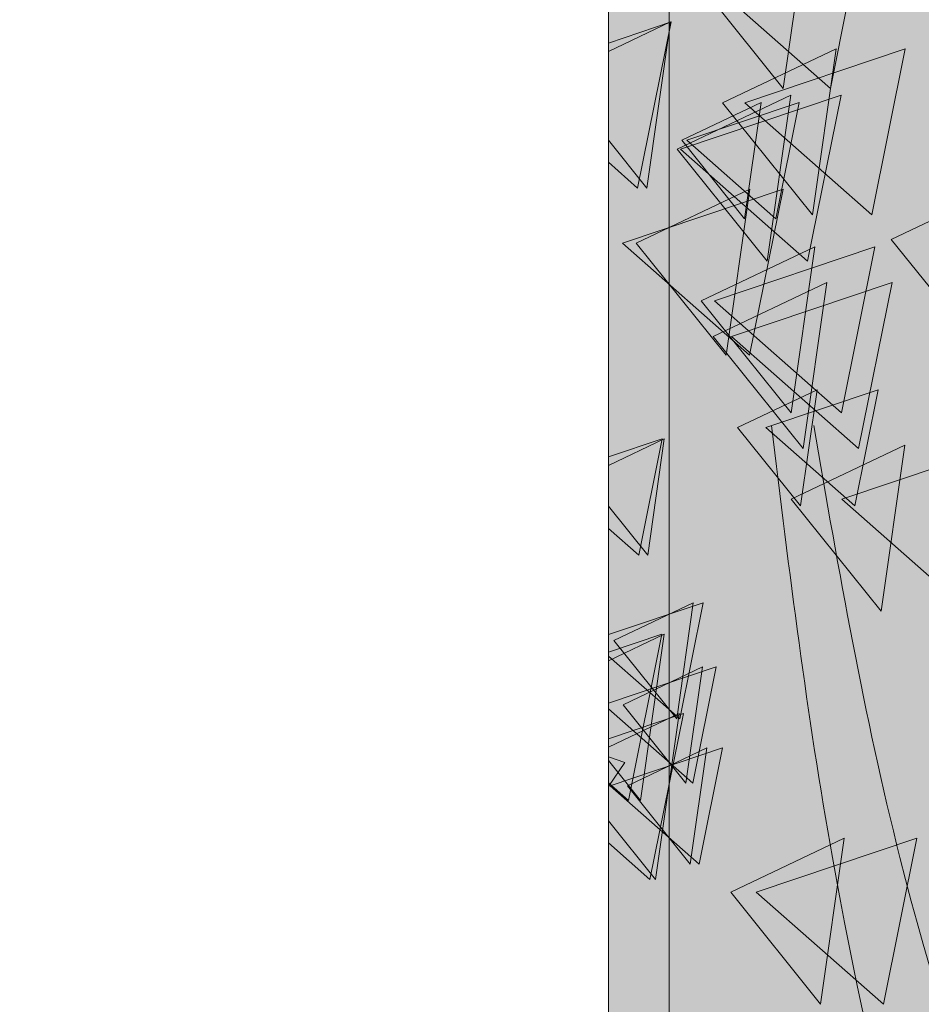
# Model space of a CAD drawing. Header units: millimetres. Extents: x -54722 to 267911, y -1116 to 19261.
# Tile 112 of 136: x 262439 to 262519, y 1443 to 1530. Entities that reach past the tile are written whole.
import ezdxf

# ---------------------------------------------------------------- set-up
doc = ezdxf.new("R2010")
doc.units = ezdxf.units.MM
for name, color, linetype, lineweight in [('A-WALL', 113, 'Continuous', 9), ('A-WALL-PATT', 111, 'Continuous', 9), ('L-PLNT', 71, 'Continuous', 9)]:
    doc.layers.add(name, color=color, linetype=linetype, lineweight=lineweight)

# ---------------------------------------------------------------- blocks, each defined once
blk = doc.blocks.new('SBA_PLNT-DTL-GenericTree_02 - ANG-045-V70-Façade Sud')
at = {"layer": 'L-PLNT'}
for p, q in [((5940.161, 1538.729), (5938.057, 1523.96)), ((5938.057, 1523.96), (5930.065, 1533.922)), ((5922.513, 1527.239), (5928.039, 1529.869)), ((5928.039, 1529.869), (5925.934, 1515.101)), ((5932.669, 1522.67), (5942.765, 1527.476)), ((5942.765, 1527.476), (5940.661, 1512.707)), ((5928.632, 1518.563), (5938.729, 1523.369)), ((5929.033, 1519.343), (5936.101, 1522.708)), ((5936.101, 1522.708), (5934.627, 1512.369)), ((5938.729, 1523.369), (5936.624, 1508.6)), ((5940.661, 1512.707), (5932.669, 1522.67)), ((5925.934, 1515.101), (5922.513, 1519.365)), ((5934.627, 1512.369), (5929.033, 1519.343)), ((5936.624, 1508.6), (5928.632, 1518.563)), ((5924.988, 1510.199), (5935.084, 1515.006)), ((5935.084, 1515.006), (5932.98, 1500.237)), ((5947.667, 1510.526), (5957.764, 1515.332)), ((5955.659, 1500.564), (5947.667, 1510.526)), ((5932.98, 1500.237), (5924.988, 1510.199)), ((5930.765, 1505.068), (5940.861, 1509.875)), ((5940.861, 1509.875), (5938.757, 1495.106)), ((5931.84, 1501.884), (5941.937, 1506.691)), ((5941.937, 1506.691), (5939.832, 1491.922)), ((5938.757, 1495.106), (5930.765, 1505.068)), ((5939.832, 1491.922), (5931.84, 1501.884)), ((5934.002, 1493.799), (5941.069, 1497.164)), ((5941.069, 1497.164), (5939.596, 1486.825)), ((5939.596, 1486.825), (5934.002, 1493.799)), ((5922.513, 1490.433), (5927.477, 1492.797)), ((5927.477, 1492.797), (5926.004, 1482.458)), ((5938.77, 1487.419), (5948.866, 1492.226)), ((5948.866, 1492.226), (5946.762, 1477.457)), ((5926.004, 1482.458), (5922.513, 1486.81)), ((5946.762, 1477.457), (5938.77, 1487.419)), ((5922.992, 1474.859), (5930.059, 1478.224)), ((5930.059, 1478.224), (5928.586, 1467.886)), ((5922.513, 1473.06), (5927.457, 1475.414)), ((5927.457, 1475.414), (5925.353, 1460.645)), ((5928.586, 1467.886), (5922.992, 1474.859)), ((5923.813, 1469.152), (5930.88, 1472.517)), ((5930.88, 1472.517), (5929.407, 1462.179)), ((5929.407, 1462.179), (5923.813, 1469.152)), ((5922.513, 1465.375), (5928.809, 1468.373)), ((5928.809, 1468.373), (5926.704, 1453.604)), ((5924.203, 1461.95), (5931.27, 1465.315)), ((5931.27, 1465.315), (5929.797, 1454.976)), ((5922.513, 1464.53), (5923.968, 1464.017)), ((5925.353, 1460.645), (5922.513, 1464.185)), ((5923.968, 1464.017), (5922.513, 1461.886)), ((5929.797, 1454.976), (5924.203, 1461.95)), ((5926.704, 1453.604), (5922.513, 1458.828)), ((5933.398, 1452.475), (5943.494, 1457.281)), ((5943.494, 1457.281), (5941.39, 1442.513)), ((5941.39, 1442.513), (5933.398, 1452.475))]:
    blk.add_line(p, q, dxfattribs=at)
blk.add_open_spline([(5955.496, 1394.417), (5951.62, 1415.018), (5942.75, 1447.175), (5938.591, 1481.082), (5937.009, 1493.974)], degree=3, knots=[77.563957, 77.563957, 77.563957, 77.563957, 104.601537, 121.188751, 121.188751, 121.188751, 121.188751], dxfattribs=at)
blk = doc.blocks.new('SBA_PLNT-DTL-GenericTree_02 - ANG-135-V71-Façade Sud')
at = {"layer": 'L-PLNT'}
for p, q in [((5940.161, 1538.729), (5938.057, 1523.96)), ((5938.057, 1523.96), (5930.065, 1533.922)), ((5922.513, 1527.239), (5928.039, 1529.869)), ((5928.039, 1529.869), (5925.934, 1515.101)), ((5932.669, 1522.67), (5942.765, 1527.476)), ((5942.765, 1527.476), (5940.661, 1512.707)), ((5928.632, 1518.563), (5938.729, 1523.369)), ((5929.033, 1519.343), (5936.101, 1522.708)), ((5936.101, 1522.708), (5934.627, 1512.369)), ((5938.729, 1523.369), (5936.624, 1508.6)), ((5940.661, 1512.707), (5932.669, 1522.67)), ((5925.934, 1515.101), (5922.513, 1519.365)), ((5934.627, 1512.369), (5929.033, 1519.343)), ((5936.624, 1508.6), (5928.632, 1518.563)), ((5924.988, 1510.199), (5935.084, 1515.006)), ((5935.084, 1515.006), (5932.98, 1500.237)), ((5947.667, 1510.526), (5957.764, 1515.332)), ((5955.659, 1500.564), (5947.667, 1510.526)), ((5932.98, 1500.237), (5924.988, 1510.199)), ((5930.765, 1505.068), (5940.861, 1509.875)), ((5940.861, 1509.875), (5938.757, 1495.106)), ((5931.84, 1501.884), (5941.937, 1506.691)), ((5941.937, 1506.691), (5939.832, 1491.922)), ((5938.757, 1495.106), (5930.765, 1505.068)), ((5939.832, 1491.922), (5931.84, 1501.884)), ((5934.002, 1493.799), (5941.069, 1497.164)), ((5941.069, 1497.164), (5939.596, 1486.825)), ((5939.596, 1486.825), (5934.002, 1493.799)), ((5922.513, 1490.433), (5927.477, 1492.797)), ((5927.477, 1492.797), (5926.004, 1482.458)), ((5938.77, 1487.419), (5948.866, 1492.226)), ((5948.866, 1492.226), (5946.762, 1477.457)), ((5926.004, 1482.458), (5922.513, 1486.81)), ((5946.762, 1477.457), (5938.77, 1487.419)), ((5922.992, 1474.859), (5930.059, 1478.224)), ((5930.059, 1478.224), (5928.586, 1467.886)), ((5922.513, 1473.06), (5927.457, 1475.414)), ((5927.457, 1475.414), (5925.353, 1460.645)), ((5928.586, 1467.886), (5922.992, 1474.859)), ((5923.813, 1469.152), (5930.88, 1472.517)), ((5930.88, 1472.517), (5929.407, 1462.179)), ((5929.407, 1462.179), (5923.813, 1469.152)), ((5922.513, 1465.375), (5928.809, 1468.373)), ((5928.809, 1468.373), (5926.704, 1453.604)), ((5924.203, 1461.95), (5931.27, 1465.315)), ((5931.27, 1465.315), (5929.797, 1454.976)), ((5922.513, 1464.53), (5923.968, 1464.017)), ((5925.353, 1460.645), (5922.513, 1464.185)), ((5923.968, 1464.017), (5922.513, 1461.886)), ((5929.797, 1454.976), (5924.203, 1461.95)), ((5926.704, 1453.604), (5922.513, 1458.828)), ((5933.398, 1452.475), (5943.494, 1457.281)), ((5943.494, 1457.281), (5941.39, 1442.513)), ((5941.39, 1442.513), (5933.398, 1452.475))]:
    blk.add_line(p, q, dxfattribs=at)
blk.add_open_spline([(5955.496, 1394.417), (5951.62, 1415.018), (5942.75, 1447.175), (5938.591, 1481.082), (5937.009, 1493.974)], degree=3, knots=[77.563957, 77.563957, 77.563957, 77.563957, 104.601537, 121.188751, 121.188751, 121.188751, 121.188751], dxfattribs=at)
blk = doc.blocks.new('SBA_PLNT-DTL-GenericTree_02 - ANG-090-V72-Façade Sud')
at = {"layer": 'L-PLNT'}
for p, q in [((5927.924, 1540.61), (5927.924, 1525.841)), ((5927.924, 1540.248), (5927.924, 1525.479)), ((5927.924, 1525.503), (5927.924, 1539.985)), ((5927.924, 1539.806), (5927.925, 1525.037)), ((5927.925, 1540.078), (5927.925, 1529.74)), ((5927.925, 1539.449), (5927.925, 1529.111)), ((5927.924, 1538.729), (5927.924, 1523.96)), ((5927.924, 1538.576), (5927.924, 1528.238)), ((5927.922, 1538.317), (5927.922, 1523.548)), ((5927.923, 1537.594), (5927.923, 1522.825)), ((5927.923, 1537.951), (5927.924, 1523.182)), ((5927.924, 1537.028), (5927.924, 1526.69)), ((5927.924, 1536.816), (5927.924, 1526.477)), ((5927.925, 1529.74), (5927.925, 1536.714)), ((5927.922, 1536.327), (5927.922, 1525.989)), ((5927.923, 1536.244), (5927.923, 1525.905)), ((5927.923, 1536.185), (5927.923, 1525.847)), ((5927.924, 1536.341), (5927.924, 1525.503)), ((5927.924, 1536.255), (5927.924, 1521.486)), ((5927.925, 1536.506), (5927.925, 1526.167)), ((5927.925, 1529.111), (5927.925, 1536.084)), ((5927.924, 1525.841), (5927.924, 1535.803)), ((5927.924, 1525.479), (5927.924, 1535.442)), ((5927.924, 1528.238), (5927.924, 1535.211)), ((5927.925, 1525.037), (5927.925, 1534.999)), ((5927.923, 1529.432), (5927.923, 1534.239)), ((5927.923, 1534.239), (5927.923, 1519.47)), ((5927.924, 1534.708), (5927.924, 1524.37)), ((5927.922, 1523.548), (5927.922, 1533.51)), ((5927.924, 1523.96), (5927.924, 1533.922)), ((5927.924, 1526.69), (5927.924, 1533.664)), ((5927.924, 1526.477), (5927.924, 1533.451)), ((5927.922, 1525.989), (5927.922, 1532.962)), ((5927.923, 1525.905), (5927.923, 1532.879)), ((5927.923, 1525.847), (5927.923, 1532.82)), ((5927.923, 1522.825), (5927.923, 1532.788)), ((5927.923, 1527.953), (5927.923, 1532.76)), ((5927.923, 1532.76), (5927.923, 1517.991)), ((5927.924, 1523.182), (5927.924, 1533.144)), ((5927.925, 1526.167), (5927.925, 1533.141)), ((5927.923, 1528.49), (5927.923, 1531.855)), ((5927.923, 1531.855), (5927.923, 1521.517)), ((5927.924, 1528.893), (5927.924, 1532.258)), ((5927.924, 1532.258), (5927.924, 1521.92)), ((5927.924, 1521.486), (5927.924, 1531.448)), ((5927.925, 1528.889), (5927.925, 1532.253)), ((5927.925, 1532.253), (5927.925, 1521.915)), ((5927.922, 1527.758), (5927.922, 1531.122)), ((5927.922, 1531.122), (5927.922, 1520.784)), ((5927.923, 1526.606), (5927.923, 1531.413)), ((5927.923, 1531.413), (5927.923, 1516.644)), ((5927.923, 1516.591), (5927.923, 1531.073)), ((5927.923, 1531.073), (5927.923, 1527.429)), ((5927.924, 1524.37), (5927.924, 1531.343)), ((5927.924, 1526.136), (5927.924, 1530.943)), ((5927.924, 1530.943), (5927.924, 1516.174)), ((5927.923, 1526.969), (5927.923, 1530.334)), ((5927.923, 1530.334), (5927.923, 1519.996)), ((5927.923, 1526.419), (5927.923, 1529.784)), ((5927.923, 1529.784), (5927.923, 1519.446)), ((5927.924, 1525.063), (5927.924, 1529.869)), ((5927.924, 1529.869), (5927.924, 1515.101)), ((5927.922, 1525.652), (5927.922, 1529.017)), ((5927.922, 1529.017), (5927.922, 1518.678)), ((5927.923, 1519.47), (5927.923, 1529.432)), ((5927.923, 1524.472), (5927.923, 1529.279)), ((5927.923, 1529.279), (5927.923, 1514.51)), ((5927.923, 1525.81), (5927.923, 1529.174)), ((5927.923, 1529.174), (5927.923, 1518.836)), ((5927.923, 1524.202), (5927.923, 1529.008)), ((5927.923, 1529.008), (5927.923, 1514.239)), ((5927.924, 1526.081), (5927.924, 1529.446)), ((5927.924, 1529.446), (5927.924, 1519.107)), ((5927.924, 1524.52), (5927.924, 1529.327)), ((5927.924, 1529.327), (5927.924, 1514.558)), ((5927.924, 1521.92), (5927.924, 1528.893)), ((5927.925, 1521.915), (5927.925, 1528.889)), ((5927.923, 1521.517), (5927.923, 1528.49)), ((5927.923, 1523.4), (5927.923, 1528.206)), ((5927.923, 1528.206), (5927.923, 1513.437)), ((5927.923, 1517.991), (5927.923, 1527.953)), ((5927.922, 1520.784), (5927.922, 1527.758)), ((5927.923, 1527.429), (5927.923, 1516.591)), ((5927.922, 1524.001), (5927.922, 1527.366)), ((5927.922, 1527.366), (5927.922, 1517.028)), ((5927.923, 1512.751), (5927.923, 1527.233)), ((5927.923, 1527.233), (5927.923, 1523.588)), ((5927.924, 1524.203), (5927.924, 1527.568)), ((5927.924, 1527.568), (5927.924, 1517.23)), ((5927.924, 1522.67), (5927.924, 1527.476)), ((5927.924, 1527.476), (5927.924, 1512.707)), ((5927.923, 1519.996), (5927.923, 1526.969)), ((5927.923, 1516.644), (5927.923, 1526.606)), ((5927.923, 1519.446), (5927.923, 1526.419)), ((5927.924, 1521.713), (5927.924, 1526.52)), ((5927.924, 1526.52), (5927.924, 1511.751)), ((5927.924, 1523.075), (5927.924, 1526.44)), ((5927.924, 1526.44), (5927.924, 1516.102)), ((5927.922, 1518.678), (5927.922, 1525.652)), ((5927.923, 1518.836), (5927.923, 1525.81)), ((5927.924, 1516.174), (5927.924, 1526.136)), ((5927.924, 1519.107), (5927.924, 1526.081)), ((5927.924, 1521.173), (5927.924, 1525.98)), ((5927.924, 1525.98), (5927.924, 1511.211)), ((5927.924, 1522.571), (5927.924, 1525.935)), ((5927.924, 1525.935), (5927.924, 1515.597)), ((5927.924, 1522.241), (5927.924, 1525.606)), ((5927.924, 1525.606), (5927.924, 1515.267)), ((5927.923, 1521.18), (5927.923, 1524.545)), ((5927.923, 1524.545), (5927.923, 1514.206)), ((5927.923, 1514.51), (5927.923, 1524.472)), ((5927.924, 1515.101), (5927.924, 1525.063)), ((5927.924, 1514.558), (5927.924, 1524.52)), ((5927.923, 1509.772), (5927.923, 1524.254)), ((5927.923, 1524.254), (5927.923, 1520.61)), ((5927.923, 1514.239), (5927.923, 1524.202)), ((5927.922, 1517.028), (5927.922, 1524.001)), ((5927.923, 1523.588), (5927.923, 1512.751)), ((5927.924, 1517.23), (5927.924, 1524.203)), ((5927.923, 1513.437), (5927.923, 1523.4)), ((5927.923, 1519.828), (5927.923, 1523.192)), ((5927.923, 1523.192), (5927.923, 1512.854)), ((5927.924, 1518.563), (5927.924, 1523.369)), ((5927.924, 1523.369), (5927.924, 1508.6)), ((5927.924, 1516.102), (5927.924, 1523.075)), ((5927.924, 1519.343), (5927.924, 1522.708)), ((5927.924, 1522.708), (5927.924, 1512.369)), ((5927.925, 1518.74), (5927.925, 1523.547)), ((5927.925, 1523.547), (5927.925, 1508.778)), ((5927.924, 1512.707), (5927.924, 1522.67)), ((5927.924, 1515.597), (5927.924, 1522.571)), ((5927.924, 1515.267), (5927.924, 1522.241)), ((5927.923, 1507.319), (5927.923, 1521.801)), ((5927.923, 1521.801), (5927.923, 1518.157)), ((5927.923, 1514.206), (5927.923, 1521.18)), ((5927.924, 1511.751), (5927.924, 1521.713)), ((5927.925, 1517.881), (5927.924, 1521.246)), ((5927.924, 1521.246), (5927.924, 1510.907)), ((5927.924, 1511.211), (5927.924, 1521.173)), ((5927.925, 1516.347), (5927.925, 1521.154)), ((5927.925, 1521.154), (5927.925, 1506.385)), ((5927.923, 1516.102), (5927.923, 1520.909)), ((5927.923, 1520.909), (5927.923, 1506.14)), ((5927.923, 1520.61), (5927.923, 1509.772)), ((5927.923, 1517.206), (5927.923, 1520.571)), ((5927.923, 1520.571), (5927.923, 1510.233)), ((5927.925, 1515.391), (5927.925, 1520.197)), ((5927.925, 1520.197), (5927.925, 1505.429)), ((5927.922, 1515.228), (5927.922, 1520.035)), ((5927.922, 1520.035), (5927.922, 1505.266)), ((5927.923, 1512.854), (5927.923, 1519.828)), ((5927.923, 1516.071), (5927.923, 1519.436)), ((5927.923, 1519.436), (5927.923, 1509.097)), ((5927.924, 1514.851), (5927.924, 1519.658)), ((5927.924, 1519.658), (5927.924, 1504.889)), ((5927.924, 1516.043), (5927.924, 1519.407)), ((5927.924, 1519.407), (5927.924, 1509.069)), ((5927.924, 1512.369), (5927.924, 1519.343)), ((5927.924, 1508.6), (5927.924, 1518.563)), ((5927.924, 1515.05), (5927.924, 1518.414)), ((5927.924, 1518.414), (5927.924, 1508.076)), ((5927.925, 1508.778), (5927.925, 1518.74)), ((5927.923, 1518.157), (5927.923, 1507.319)), ((5927.924, 1514.847), (5927.924, 1518.212)), ((5927.924, 1518.212), (5927.924, 1507.874)), ((5927.924, 1510.907), (5927.925, 1517.881)), ((5927.923, 1510.233), (5927.923, 1517.206)), ((5927.923, 1513.737), (5927.923, 1517.102)), ((5927.923, 1517.102), (5927.923, 1506.764)), ((5927.923, 1512.213), (5927.923, 1517.02)), ((5927.923, 1517.02), (5927.923, 1502.251)), ((5927.923, 1513.234), (5927.923, 1516.599)), ((5927.923, 1516.599), (5927.923, 1506.261)), ((5927.924, 1513.997), (5927.924, 1517.361)), ((5927.924, 1517.361), (5927.924, 1507.023)), ((5927.923, 1506.14), (5927.923, 1516.102)), ((5927.923, 1509.097), (5927.923, 1516.071)), ((5927.923, 1510.982), (5927.923, 1515.789)), ((5927.923, 1515.789), (5927.923, 1501.02)), ((5927.924, 1512.826), (5927.924, 1516.19)), ((5927.924, 1516.19), (5927.924, 1505.852)), ((5927.924, 1509.069), (5927.924, 1516.043)), ((5927.925, 1506.385), (5927.925, 1516.347)), ((5927.922, 1505.266), (5927.922, 1515.228)), ((5927.923, 1500.87), (5927.923, 1515.352)), ((5927.923, 1515.352), (5927.923, 1511.708)), ((5927.923, 1510.013), (5927.923, 1514.82)), ((5927.923, 1514.82), (5927.923, 1500.051)), ((5927.924, 1510.526), (5927.924, 1515.332)), ((5927.924, 1515.332), (5927.924, 1500.564)), ((5927.924, 1508.076), (5927.924, 1515.05)), ((5927.924, 1510.199), (5927.924, 1515.006)), ((5927.924, 1515.006), (5927.924, 1500.237)), ((5927.924, 1504.889), (5927.924, 1514.851)), ((5927.924, 1507.874), (5927.924, 1514.847)), ((5927.925, 1505.429), (5927.925, 1515.391)), ((5927.923, 1509.536), (5927.923, 1514.343)), ((5927.923, 1514.343), (5927.923, 1499.574)), ((5927.923, 1509.366), (5927.923, 1514.173)), ((5927.923, 1514.173), (5927.923, 1499.404)), ((5927.924, 1507.023), (5927.924, 1513.997)), ((5927.925, 1509.508), (5927.925, 1514.315)), ((5927.925, 1514.315), (5927.925, 1499.546)), ((5927.922, 1509.871), (5927.922, 1513.236)), ((5927.922, 1513.236), (5927.922, 1502.898)), ((5927.923, 1506.764), (5927.923, 1513.737)), ((5927.923, 1506.261), (5927.923, 1513.234)), ((5927.923, 1502.251), (5927.923, 1512.213)), ((5927.924, 1505.852), (5927.924, 1512.826)), ((5927.923, 1511.708), (5927.923, 1500.87)), ((5927.923, 1508.289), (5927.923, 1511.654)), ((5927.923, 1511.654), (5927.923, 1501.316)), ((5927.924, 1506.574), (5927.924, 1511.381)), ((5927.924, 1511.381), (5927.924, 1496.612)), ((5927.923, 1507.93), (5927.923, 1511.294)), ((5927.923, 1511.294), (5927.923, 1500.956)), ((5927.923, 1507.629), (5927.923, 1510.993)), ((5927.923, 1510.993), (5927.923, 1500.655)), ((5927.923, 1501.02), (5927.923, 1510.982)), ((5927.923, 1505.919), (5927.923, 1510.726)), ((5927.923, 1510.726), (5927.923, 1495.957)), ((5927.924, 1506.107), (5927.924, 1510.914)), ((5927.924, 1510.914), (5927.924, 1496.145)), ((5927.924, 1500.564), (5927.924, 1510.526)), ((5927.924, 1507.15), (5927.924, 1510.515)), ((5927.924, 1510.515), (5927.924, 1500.177)), ((5927.923, 1500.051), (5927.923, 1510.013)), ((5927.922, 1502.898), (5927.922, 1509.871)), ((5927.923, 1506.332), (5927.923, 1509.697)), ((5927.923, 1509.697), (5927.923, 1499.359)), ((5927.923, 1504.811), (5927.923, 1509.618)), ((5927.923, 1509.618), (5927.923, 1494.849)), ((5927.924, 1506.904), (5927.924, 1510.269)), ((5927.924, 1506.904), (5927.924, 1510.269)), ((5927.924, 1500.237), (5927.924, 1510.199)), ((5927.924, 1505.068), (5927.924, 1509.875)), ((5927.924, 1509.875), (5927.924, 1495.106)), ((5927.924, 1504.867), (5927.924, 1509.674)), ((5927.924, 1509.674), (5927.924, 1494.905)), ((5927.925, 1506.503), (5927.925, 1509.868)), ((5927.925, 1509.868), (5927.925, 1499.53)), ((5927.923, 1499.574), (5927.923, 1509.536)), ((5927.923, 1499.404), (5927.923, 1509.366)), ((5927.923, 1504.532), (5927.923, 1509.339)), ((5927.923, 1509.339), (5927.923, 1494.57)), ((5927.924, 1494.635), (5927.924, 1509.117)), ((5927.924, 1509.117), (5927.924, 1505.473)), ((5927.924, 1504.244), (5927.924, 1509.051)), ((5927.924, 1509.051), (5927.924, 1494.282)), ((5927.925, 1499.546), (5927.925, 1509.508)), ((5927.925, 1504.203), (5927.925, 1509.01)), ((5927.925, 1509.01), (5927.925, 1494.241)), ((5927.923, 1493.883), (5927.923, 1508.365)), ((5927.923, 1508.365), (5927.923, 1504.721)), ((5927.923, 1501.316), (5927.923, 1508.289)), ((5927.923, 1500.956), (5927.923, 1507.93)), ((5927.923, 1503.013), (5927.923, 1507.82)), ((5927.923, 1507.82), (5927.923, 1493.051)), ((5927.925, 1503.186), (5927.925, 1507.993)), ((5927.925, 1507.993), (5927.925, 1493.224)), ((5927.923, 1500.655), (5927.923, 1507.629)), ((5927.923, 1492.782), (5927.923, 1507.264)), ((5927.923, 1507.264), (5927.923, 1503.62)), ((5927.923, 1502.235), (5927.923, 1507.041)), ((5927.923, 1507.041), (5927.923, 1492.272)), ((5927.924, 1502.413), (5927.924, 1507.22)), ((5927.924, 1507.22), (5927.924, 1492.451)), ((5927.924, 1502.353), (5927.924, 1507.16)), ((5927.924, 1507.16), (5927.924, 1492.391)), ((5927.924, 1500.177), (5927.924, 1507.15)), ((5927.924, 1502.139), (5927.924, 1506.946)), ((5927.924, 1506.946), (5927.924, 1492.177)), ((5927.923, 1499.359), (5927.923, 1506.332)), ((5927.923, 1502.754), (5927.923, 1506.119)), ((5927.923, 1506.119), (5927.923, 1495.781)), ((5927.924, 1499.931), (5927.924, 1506.904)), ((5927.924, 1499.931), (5927.924, 1506.904)), ((5927.924, 1501.884), (5927.924, 1506.691)), ((5927.924, 1506.691), (5927.924, 1491.922)), ((5927.924, 1496.612), (5927.924, 1506.574)), ((5927.924, 1501.417), (5927.924, 1506.224)), ((5927.924, 1506.224), (5927.924, 1491.455)), ((5927.924, 1496.145), (5927.924, 1506.107)), ((5927.925, 1499.53), (5927.925, 1506.503)), ((5927.923, 1495.957), (5927.923, 1505.919)), ((5927.924, 1505.473), (5927.924, 1494.635)), ((5927.923, 1494.849), (5927.923, 1504.811)), ((5927.923, 1504.721), (5927.923, 1493.883)), ((5927.923, 1490.066), (5927.923, 1504.549)), ((5927.923, 1504.549), (5927.923, 1500.904)), ((5927.923, 1494.57), (5927.923, 1504.532)), ((5927.924, 1495.106), (5927.924, 1505.068)), ((5927.924, 1494.905), (5927.924, 1504.867)), ((5927.924, 1499.683), (5927.924, 1504.49)), ((5927.924, 1504.49), (5927.924, 1489.721)), ((5927.922, 1498.911), (5927.922, 1503.718)), ((5927.922, 1503.718), (5927.922, 1488.949)), ((5927.923, 1498.932), (5927.923, 1503.739)), ((5927.923, 1503.739), (5927.923, 1488.97)), ((5927.923, 1503.62), (5927.923, 1492.782)), ((5927.924, 1494.282), (5927.924, 1504.244)), ((5927.924, 1500.582), (5927.924, 1503.947)), ((5927.924, 1500.582), (5927.924, 1503.947)), ((5927.924, 1500.434), (5927.924, 1503.799)), ((5927.924, 1503.799), (5927.924, 1493.461)), ((5927.925, 1494.241), (5927.925, 1504.203)), ((5927.925, 1498.745), (5927.925, 1503.552)), ((5927.925, 1503.552), (5927.925, 1488.783)), ((5927.923, 1493.051), (5927.923, 1503.013)), ((5927.923, 1495.781), (5927.923, 1502.754)), ((5927.925, 1498.545), (5927.925, 1503.352)), ((5927.925, 1503.352), (5927.925, 1488.583)), ((5927.925, 1493.224), (5927.925, 1503.186)), ((5927.923, 1498.984), (5927.923, 1502.349)), ((5927.923, 1502.349), (5927.923, 1492.01)), ((5927.923, 1492.272), (5927.923, 1502.235)), ((5927.923, 1497.044), (5927.923, 1501.851)), ((5927.923, 1501.851), (5927.923, 1487.082)), ((5927.924, 1492.451), (5927.924, 1502.413)), ((5927.924, 1492.391), (5927.924, 1502.353)), ((5927.924, 1492.177), (5927.924, 1502.139)), ((5927.924, 1491.922), (5927.924, 1501.884)), ((5927.924, 1497.026), (5927.924, 1501.833)), ((5927.924, 1501.833), (5927.924, 1487.064)), ((5927.923, 1500.904), (5927.923, 1490.066)), ((5927.924, 1496.808), (5927.924, 1501.615)), ((5927.924, 1501.615), (5927.924, 1486.846)), ((5927.924, 1491.455), (5927.924, 1501.417)), ((5927.925, 1496.417), (5927.924, 1501.224)), ((5927.924, 1501.224), (5927.925, 1486.455)), ((5927.924, 1496.091), (5927.924, 1500.898)), ((5927.924, 1500.898), (5927.924, 1486.129)), ((5927.925, 1497.906), (5927.925, 1501.271)), ((5927.925, 1501.271), (5927.925, 1490.932)), ((5927.922, 1497.344), (5927.922, 1500.709)), ((5927.922, 1500.709), (5927.922, 1490.371)), ((5927.923, 1495.394), (5927.923, 1500.201)), ((5927.923, 1500.201), (5927.923, 1485.432)), ((5927.923, 1495.226), (5927.923, 1500.033)), ((5927.923, 1500.033), (5927.923, 1485.264)), ((5927.924, 1493.608), (5927.924, 1500.582)), ((5927.924, 1493.608), (5927.924, 1500.582)), ((5927.924, 1493.461), (5927.924, 1500.434)), ((5927.925, 1495.817), (5927.925, 1500.624)), ((5927.925, 1500.624), (5927.925, 1485.855)), ((5927.923, 1495.743), (5927.923, 1499.107)), ((5927.923, 1499.107), (5927.923, 1488.769)), ((5927.924, 1495.055), (5927.924, 1499.861)), ((5927.924, 1499.861), (5927.924, 1485.092)), ((5927.924, 1489.721), (5927.924, 1499.683)), ((5927.924, 1485.063), (5927.924, 1499.545)), ((5927.924, 1499.545), (5927.924, 1495.901)), ((5927.924, 1495.835), (5927.924, 1499.2)), ((5927.924, 1499.2), (5927.924, 1488.861)), ((5927.922, 1488.949), (5927.922, 1498.911)), ((5927.923, 1492.01), (5927.923, 1498.984)), ((5927.923, 1488.97), (5927.923, 1498.932)), ((5927.923, 1493.611), (5927.923, 1498.418)), ((5927.923, 1498.418), (5927.923, 1483.649)), ((5927.923, 1493.562), (5927.923, 1498.369)), ((5927.923, 1498.369), (5927.923, 1483.6)), ((5927.925, 1488.783), (5927.925, 1498.745)), ((5927.925, 1488.583), (5927.925, 1498.545)), ((5927.922, 1490.371), (5927.922, 1497.344)), ((5927.923, 1493.971), (5927.923, 1497.336)), ((5927.923, 1497.336), (5927.923, 1486.998)), ((5927.925, 1490.932), (5927.925, 1497.906)), ((5927.923, 1487.082), (5927.923, 1497.044)), ((5927.923, 1492.225), (5927.923, 1497.032)), ((5927.923, 1497.032), (5927.923, 1482.263)), ((5927.923, 1492.111), (5927.923, 1496.918)), ((5927.923, 1496.918), (5927.923, 1482.149)), ((5927.924, 1493.799), (5927.924, 1497.164)), ((5927.924, 1497.164), (5927.924, 1486.825)), ((5927.924, 1493.738), (5927.923, 1497.103)), ((5927.923, 1497.103), (5927.923, 1486.765)), ((5927.924, 1487.064), (5927.924, 1497.026)), ((5927.924, 1486.846), (5927.924, 1496.808)), ((5927.925, 1486.455), (5927.925, 1496.417)), ((5927.923, 1481.811), (5927.923, 1496.293)), ((5927.923, 1496.293), (5927.923, 1492.649)), ((5927.923, 1492.392), (5927.923, 1495.757)), ((5927.923, 1495.757), (5927.923, 1485.419)), ((5927.923, 1488.769), (5927.923, 1495.743)), ((5927.924, 1481.701), (5927.924, 1496.183)), ((5927.924, 1496.183), (5927.924, 1492.539)), ((5927.924, 1486.129), (5927.924, 1496.091)), ((5927.924, 1492.689), (5927.924, 1496.054)), ((5927.924, 1496.054), (5927.924, 1485.716)), ((5927.924, 1495.901), (5927.924, 1485.063)), ((5927.924, 1488.861), (5927.924, 1495.835)), ((5927.925, 1485.855), (5927.925, 1495.817)), ((5927.923, 1492.166), (5927.923, 1495.53)), ((5927.923, 1495.53), (5927.923, 1485.192)), ((5927.923, 1485.432), (5927.923, 1495.394)), ((5927.923, 1485.264), (5927.923, 1495.226)), ((5927.924, 1485.092), (5927.924, 1495.055)), ((5927.925, 1491.984), (5927.925, 1495.349)), ((5927.925, 1495.349), (5927.925, 1485.011)), ((5927.925, 1490.533), (5927.925, 1495.34)), ((5927.925, 1495.34), (5927.925, 1480.571)), ((5927.923, 1486.998), (5927.923, 1493.971)), ((5927.924, 1486.825), (5927.924, 1493.799)), ((5927.922, 1489.759), (5927.922, 1493.124)), ((5927.922, 1493.124), (5927.922, 1482.785)), ((5927.923, 1483.649), (5927.923, 1493.611)), ((5927.923, 1483.6), (5927.923, 1493.562)), ((5927.923, 1486.765), (5927.924, 1493.738)), ((5927.924, 1488.82), (5927.924, 1493.627)), ((5927.924, 1493.627), (5927.924, 1478.858)), ((5927.924, 1488.416), (5927.924, 1493.223)), ((5927.924, 1493.223), (5927.924, 1478.454)), ((5927.925, 1488.732), (5927.925, 1493.539)), ((5927.925, 1493.539), (5927.925, 1478.77)), ((5927.922, 1487.756), (5927.922, 1492.563)), ((5927.922, 1492.563), (5927.922, 1477.794)), ((5927.923, 1489.449), (5927.923, 1492.814)), ((5927.923, 1492.814), (5927.923, 1482.475)), ((5927.923, 1492.649), (5927.923, 1481.811)), ((5927.923, 1487.653), (5927.923, 1492.46)), ((5927.923, 1492.46), (5927.923, 1477.691)), ((5927.923, 1485.419), (5927.923, 1492.392)), ((5927.923, 1482.263), (5927.923, 1492.225)), ((5927.923, 1485.192), (5927.923, 1492.166)), ((5927.923, 1482.149), (5927.923, 1492.111)), ((5927.924, 1489.432), (5927.924, 1492.797)), ((5927.924, 1492.797), (5927.924, 1482.458)), ((5927.924, 1485.716), (5927.924, 1492.689)), ((5927.924, 1487.864), (5927.924, 1492.671)), ((5927.924, 1492.671), (5927.924, 1477.902)), ((5927.924, 1492.539), (5927.924, 1481.701)), ((5927.924, 1488.905), (5927.924, 1492.27)), ((5927.924, 1492.27), (5927.924, 1481.932)), ((5927.924, 1487.419), (5927.924, 1492.226)), ((5927.924, 1492.226), (5927.924, 1477.457)), ((5927.925, 1489.268), (5927.925, 1492.632)), ((5927.925, 1492.632), (5927.925, 1482.294)), ((5927.923, 1488.433), (5927.923, 1491.798)), ((5927.923, 1491.798), (5927.923, 1481.46)), ((5927.924, 1487.11), (5927.924, 1491.917)), ((5927.924, 1491.917), (5927.924, 1477.148)), ((5927.925, 1485.011), (5927.925, 1491.984)), ((5927.924, 1486.115), (5927.924, 1490.922)), ((5927.924, 1490.922), (5927.924, 1476.153)), ((5927.925, 1480.571), (5927.925, 1490.533)), ((5927.922, 1482.785), (5927.922, 1489.759)), ((5927.923, 1484.853), (5927.922, 1489.66)), ((5927.922, 1489.66), (5927.922, 1474.891)), ((5927.923, 1482.475), (5927.923, 1489.449)), ((5927.924, 1485.108), (5927.924, 1489.915)), ((5927.924, 1489.915), (5927.924, 1475.146)), ((5927.924, 1482.458), (5927.924, 1489.432)), ((5927.924, 1481.932), (5927.924, 1488.905)), ((5927.924, 1478.858), (5927.924, 1488.82)), ((5927.925, 1482.294), (5927.925, 1489.268)), ((5927.925, 1478.77), (5927.925, 1488.732)), ((5927.922, 1477.794), (5927.922, 1487.756)), ((5927.923, 1481.46), (5927.923, 1488.433)), ((5927.923, 1484.859), (5927.923, 1488.223)), ((5927.923, 1488.223), (5927.923, 1477.885)), ((5927.924, 1478.454), (5927.924, 1488.416)), ((5927.924, 1483.39), (5927.924, 1488.197)), ((5927.924, 1488.197), (5927.924, 1473.428)), ((5927.924, 1477.902), (5927.924, 1487.864)), ((5927.924, 1482.885), (5927.924, 1487.692)), ((5927.924, 1487.692), (5927.924, 1472.923)), ((5927.923, 1477.691), (5927.923, 1487.653)), ((5927.924, 1482.827), (5927.923, 1487.634)), ((5927.923, 1487.634), (5927.923, 1472.865)), ((5927.924, 1477.457), (5927.924, 1487.419)), ((5927.924, 1477.148), (5927.924, 1487.11)), ((5927.925, 1482.498), (5927.925, 1487.304)), ((5927.925, 1487.304), (5927.925, 1472.535)), ((5927.923, 1481.518), (5927.923, 1486.325)), ((5927.923, 1486.325), (5927.923, 1471.556)), ((5927.924, 1476.153), (5927.924, 1486.115)), ((5927.925, 1481.542), (5927.925, 1486.349)), ((5927.925, 1486.349), (5927.925, 1471.58)), ((5927.922, 1482.389), (5927.922, 1485.754)), ((5927.922, 1485.754), (5927.922, 1475.415)), ((5927.924, 1475.146), (5927.924, 1485.108)), ((5927.923, 1481.546), (5927.923, 1484.911)), ((5927.923, 1484.911), (5927.923, 1474.573)), ((5927.923, 1477.885), (5927.923, 1484.859)), ((5927.922, 1474.891), (5927.923, 1484.853)), ((5927.923, 1479.29), (5927.923, 1484.097)), ((5927.923, 1484.097), (5927.923, 1469.328)), ((5927.924, 1479.308), (5927.924, 1484.115)), ((5927.924, 1484.115), (5927.924, 1469.346)), ((5927.924, 1478.786), (5927.924, 1483.592)), ((5927.924, 1483.592), (5927.924, 1468.823)), ((5927.924, 1473.428), (5927.924, 1483.39)), ((5927.923, 1472.865), (5927.924, 1482.827)), ((5927.924, 1472.923), (5927.924, 1482.885)), ((5927.925, 1472.535), (5927.925, 1482.498)), ((5927.922, 1475.415), (5927.922, 1482.389)), ((5927.923, 1478.549), (5927.923, 1481.914)), ((5927.923, 1481.914), (5927.923, 1471.575)), ((5927.924, 1477.414), (5927.924, 1482.221)), ((5927.924, 1482.221), (5927.924, 1467.452)), ((5927.924, 1477.067), (5927.924, 1481.874)), ((5927.924, 1481.874), (5927.924, 1467.105)), ((5927.924, 1476.857), (5927.924, 1481.664)), ((5927.924, 1481.664), (5927.924, 1466.895)), ((5927.923, 1474.573), (5927.923, 1481.546)), ((5927.925, 1471.58), (5927.925, 1481.542)), ((5927.923, 1471.556), (5927.923, 1481.518)), ((5927.924, 1476.505), (5927.924, 1481.312)), ((5927.924, 1481.312), (5927.924, 1466.543)), ((5927.924, 1477.755), (5927.924, 1481.12)), ((5927.924, 1481.12), (5927.924, 1470.781)), ((5927.924, 1477.73), (5927.923, 1481.095)), ((5927.923, 1481.095), (5927.924, 1470.756)), ((5927.923, 1476.719), (5927.923, 1480.084)), ((5927.923, 1480.084), (5927.923, 1469.746)), ((5927.923, 1475.198), (5927.923, 1480.004)), ((5927.923, 1480.004), (5927.923, 1465.235)), ((5927.923, 1476.241), (5927.923, 1479.605)), ((5927.923, 1479.605), (5927.923, 1469.267)), ((5927.923, 1469.328), (5927.923, 1479.29)), ((5927.924, 1474.87), (5927.924, 1479.677)), ((5927.924, 1479.677), (5927.924, 1464.908)), ((5927.924, 1469.346), (5927.924, 1479.308)), ((5927.924, 1474.151), (5927.924, 1478.958)), ((5927.924, 1478.958), (5927.924, 1464.189)), ((5927.925, 1476.191), (5927.925, 1479.555)), ((5927.925, 1479.555), (5927.925, 1469.217)), ((5927.923, 1471.575), (5927.923, 1478.549)), ((5927.924, 1475.518), (5927.924, 1478.883)), ((5927.924, 1478.883), (5927.924, 1468.545)), ((5927.924, 1468.823), (5927.924, 1478.786)), ((5927.924, 1474.859), (5927.924, 1478.224)), ((5927.924, 1478.224), (5927.924, 1467.886)), ((5927.924, 1470.781), (5927.924, 1477.755)), ((5927.924, 1470.756), (5927.924, 1477.73)), ((5927.924, 1467.452), (5927.924, 1477.414)), ((5927.925, 1474.588), (5927.925, 1477.953)), ((5927.925, 1477.953), (5927.925, 1467.615)), ((5927.923, 1469.746), (5927.923, 1476.719)), ((5927.924, 1467.105), (5927.924, 1477.067)), ((5927.924, 1466.895), (5927.924, 1476.857)), ((5927.924, 1473.437), (5927.924, 1476.802)), ((5927.924, 1476.802), (5927.924, 1466.464)), ((5927.924, 1466.543), (5927.924, 1476.505)), ((5927.924, 1471.615), (5927.924, 1476.422)), ((5927.924, 1476.422), (5927.924, 1461.653)), ((5927.925, 1473.319), (5927.925, 1476.684)), ((5927.925, 1476.684), (5927.925, 1466.346)), ((5927.923, 1469.267), (5927.923, 1476.241)), ((5927.923, 1470.975), (5927.923, 1475.782)), ((5927.923, 1475.782), (5927.923, 1461.013)), ((5927.924, 1468.545), (5927.924, 1475.518)), ((5927.924, 1470.607), (5927.924, 1475.414)), ((5927.924, 1475.414), (5927.924, 1460.645)), ((5927.925, 1469.217), (5927.925, 1476.191)), ((5927.923, 1470.508), (5927.923, 1475.315)), ((5927.923, 1475.315), (5927.923, 1460.546)), ((5927.923, 1465.235), (5927.923, 1475.198)), ((5927.923, 1470.169), (5927.923, 1474.976)), ((5927.923, 1474.976), (5927.923, 1460.207)), ((5927.924, 1470.535), (5927.924, 1475.342)), ((5927.924, 1475.342), (5927.924, 1460.573)), ((5927.924, 1470.322), (5927.924, 1475.129)), ((5927.924, 1475.129), (5927.924, 1460.36)), ((5927.924, 1464.908), (5927.924, 1474.87)), ((5927.924, 1467.886), (5927.924, 1474.859)), ((5927.925, 1467.615), (5927.925, 1474.588)), ((5927.924, 1464.189), (5927.924, 1474.151)), ((5927.924, 1469.129), (5927.924, 1473.936)), ((5927.924, 1473.936), (5927.924, 1459.167)), ((5927.923, 1470.048), (5927.923, 1473.413)), ((5927.923, 1473.413), (5927.923, 1463.075)), ((5927.924, 1468.773), (5927.923, 1473.58)), ((5927.923, 1473.58), (5927.923, 1458.811)), ((5927.924, 1466.464), (5927.924, 1473.437)), ((5927.924, 1470.072), (5927.924, 1473.437)), ((5927.924, 1473.437), (5927.924, 1463.099)), ((5927.924, 1468.01), (5927.924, 1472.817)), ((5927.924, 1472.817), (5927.924, 1458.048)), ((5927.925, 1468.548), (5927.925, 1473.355)), ((5927.925, 1473.355), (5927.925, 1458.586)), ((5927.925, 1466.346), (5927.925, 1473.319)), ((5927.924, 1469.152), (5927.924, 1472.517)), ((5927.924, 1472.517), (5927.924, 1462.179)), ((5927.924, 1469.133), (5927.924, 1472.497)), ((5927.924, 1472.497), (5927.924, 1462.159)), ((5927.924, 1467.393), (5927.924, 1472.2)), ((5927.924, 1472.2), (5927.924, 1457.431)), ((5927.924, 1467.273), (5927.924, 1472.08)), ((5927.924, 1472.08), (5927.924, 1457.311)), ((5927.924, 1457.497), (5927.924, 1471.979)), ((5927.924, 1471.979), (5927.924, 1468.335)), ((5927.924, 1468.569), (5927.924, 1471.934)), ((5927.924, 1471.934), (5927.924, 1461.595)), ((5927.924, 1467.046), (5927.924, 1471.853)), ((5927.924, 1471.853), (5927.924, 1457.084)), ((5927.924, 1461.653), (5927.924, 1471.615)), ((5927.923, 1461.013), (5927.923, 1470.975)), ((5927.923, 1466.117), (5927.923, 1470.924)), ((5927.923, 1470.924), (5927.923, 1456.155)), ((5927.923, 1465.899), (5927.923, 1470.706)), ((5927.923, 1470.706), (5927.923, 1455.937)), ((5927.923, 1465.76), (5927.923, 1470.567)), ((5927.923, 1470.567), (5927.923, 1455.798)), ((5927.923, 1460.546), (5927.923, 1470.508)), ((5927.923, 1460.207), (5927.923, 1470.169)), ((5927.924, 1460.645), (5927.924, 1470.607)), ((5927.924, 1460.573), (5927.924, 1470.535)), ((5927.924, 1460.36), (5927.924, 1470.322)), ((5927.923, 1463.075), (5927.923, 1470.048)), ((5927.924, 1463.099), (5927.924, 1470.072)), ((5927.924, 1466.029), (5927.924, 1469.394)), ((5927.924, 1469.394), (5927.924, 1459.056)), ((5927.924, 1462.179), (5927.924, 1469.152)), ((5927.924, 1462.159), (5927.924, 1469.133)), ((5927.924, 1459.167), (5927.924, 1469.129)), ((5927.924, 1464.005), (5927.924, 1468.812)), ((5927.924, 1468.812), (5927.924, 1454.043)), ((5927.923, 1458.811), (5927.924, 1468.773)), ((5927.924, 1463.846), (5927.924, 1468.653)), ((5927.924, 1468.653), (5927.924, 1453.884)), ((5927.924, 1461.595), (5927.924, 1468.569)), ((5927.925, 1458.586), (5927.925, 1468.548)), ((5927.924, 1463.566), (5927.924, 1468.373)), ((5927.924, 1468.373), (5927.924, 1453.604)), ((5927.924, 1468.335), (5927.924, 1457.497)), ((5927.924, 1463.215), (5927.924, 1468.022)), ((5927.924, 1468.022), (5927.924, 1453.253)), ((5927.924, 1458.048), (5927.924, 1468.01)), ((5927.924, 1462.889), (5927.923, 1467.696)), ((5927.923, 1467.696), (5927.923, 1452.927)), ((5927.924, 1453.179), (5927.924, 1467.661)), ((5927.924, 1467.661), (5927.924, 1464.017)), ((5927.924, 1457.431), (5927.924, 1467.393)), ((5927.924, 1457.311), (5927.924, 1467.273)), ((5927.924, 1462.404), (5927.924, 1467.211)), ((5927.924, 1467.211), (5927.924, 1452.442)), ((5927.924, 1457.084), (5927.924, 1467.046)), ((5927.923, 1462.889), (5927.923, 1466.254)), ((5927.923, 1466.254), (5927.923, 1455.916)), ((5927.923, 1462.829), (5927.923, 1466.193)), ((5927.923, 1466.193), (5927.923, 1455.855)), ((5927.923, 1461.316), (5927.923, 1466.123)), ((5927.923, 1466.123), (5927.923, 1451.354)), ((5927.923, 1456.155), (5927.923, 1466.117)), ((5927.923, 1461.208), (5927.923, 1466.014)), ((5927.923, 1466.014), (5927.923, 1451.246)), ((5927.923, 1455.937), (5927.923, 1465.899)), ((5927.924, 1463.077), (5927.924, 1466.442)), ((5927.924, 1466.442), (5927.924, 1456.104)), ((5927.924, 1459.056), (5927.924, 1466.029)), ((5927.925, 1462.946), (5927.925, 1466.311)), ((5927.925, 1466.311), (5927.925, 1455.972)), ((5927.923, 1455.798), (5927.923, 1465.76)), ((5927.924, 1462.246), (5927.924, 1465.611)), ((5927.924, 1465.611), (5927.924, 1455.273)), ((5927.924, 1461.95), (5927.924, 1465.315)), ((5927.924, 1465.315), (5927.924, 1454.976)), ((5927.925, 1460.951), (5927.925, 1465.757)), ((5927.925, 1465.757), (5927.925, 1450.988)), ((5927.925, 1460.724), (5927.925, 1465.531)), ((5927.925, 1465.531), (5927.925, 1450.762)), ((5927.923, 1459.557), (5927.923, 1464.364)), ((5927.923, 1464.364), (5927.923, 1449.595)), ((5927.924, 1464.017), (5927.924, 1453.179)), ((5927.924, 1454.043), (5927.924, 1464.005)), ((5927.924, 1453.884), (5927.924, 1463.846)), ((5927.924, 1453.604), (5927.924, 1463.566)), ((5927.924, 1458.55), (5927.924, 1463.357)), ((5927.924, 1463.357), (5927.924, 1448.588)), ((5927.924, 1453.253), (5927.924, 1463.215)), ((5927.923, 1455.916), (5927.923, 1462.889)), ((5927.923, 1455.855), (5927.923, 1462.829)), ((5927.924, 1456.104), (5927.924, 1463.077)), ((5927.924, 1459.598), (5927.924, 1462.962)), ((5927.924, 1462.962), (5927.924, 1452.624)), ((5927.923, 1452.927), (5927.924, 1462.889)), ((5927.924, 1452.442), (5927.924, 1462.404)), ((5927.925, 1459.656), (5927.925, 1463.021)), ((5927.925, 1463.021), (5927.925, 1452.683)), ((5927.925, 1455.972), (5927.925, 1462.946)), ((5927.923, 1458.522), (5927.923, 1461.887)), ((5927.923, 1461.887), (5927.923, 1451.549)), ((5927.924, 1455.273), (5927.924, 1462.246)), ((5927.924, 1457.379), (5927.924, 1462.186)), ((5927.924, 1462.186), (5927.924, 1447.417)), ((5927.924, 1454.976), (5927.924, 1461.95)), ((5927.925, 1457.243), (5927.925, 1462.05)), ((5927.925, 1462.05), (5927.925, 1447.281)), ((5927.923, 1457.996), (5927.923, 1461.36)), ((5927.923, 1461.36), (5927.923, 1451.022)), ((5927.923, 1456.51), (5927.923, 1461.317)), ((5927.923, 1461.317), (5927.923, 1446.548)), ((5927.923, 1451.354), (5927.923, 1461.316)), ((5927.923, 1451.246), (5927.923, 1461.208)), ((5927.923, 1456.398), (5927.923, 1461.205)), ((5927.923, 1461.205), (5927.923, 1446.436)), ((5927.924, 1456.387), (5927.924, 1461.194)), ((5927.924, 1461.194), (5927.924, 1446.425)), ((5927.924, 1446.49), (5927.924, 1460.972)), ((5927.924, 1460.972), (5927.924, 1457.328)), ((5927.925, 1446.857), (5927.925, 1461.339)), ((5927.925, 1461.339), (5927.925, 1457.694)), ((5927.925, 1450.988), (5927.925, 1460.951)), ((5927.925, 1450.762), (5927.925, 1460.724)), ((5927.923, 1456.995), (5927.923, 1460.36)), ((5927.923, 1460.36), (5927.923, 1450.022)), ((5927.924, 1454.885), (5927.924, 1459.692)), ((5927.924, 1459.692), (5927.924, 1444.923)), ((5927.925, 1452.683), (5927.925, 1459.656)), ((5927.923, 1449.595), (5927.923, 1459.557)), ((5927.924, 1452.624), (5927.924, 1459.598)), ((5927.924, 1455.815), (5927.924, 1459.179)), ((5927.924, 1459.179), (5927.924, 1448.841)), ((5927.925, 1456.068), (5927.925, 1459.433)), ((5927.925, 1459.433), (5927.925, 1449.094)), ((5927.925, 1455.445), (5927.925, 1458.809)), ((5927.925, 1458.809), (5927.925, 1448.471)), ((5927.923, 1451.549), (5927.923, 1458.522)), ((5927.923, 1451.022), (5927.923, 1457.996)), ((5927.924, 1448.588), (5927.924, 1458.55)), ((5927.924, 1453.234), (5927.924, 1458.041)), ((5927.924, 1458.041), (5927.924, 1443.272)), ((5927.924, 1447.417), (5927.924, 1457.379)), ((5927.924, 1457.328), (5927.924, 1446.49)), ((5927.924, 1452.475), (5927.924, 1457.281)), ((5927.924, 1457.281), (5927.924, 1442.513)), ((5927.925, 1457.694), (5927.925, 1446.857)), ((5927.925, 1447.281), (5927.925, 1457.243)), ((5927.925, 1452.227), (5927.925, 1457.034)), ((5927.925, 1457.034), (5927.925, 1442.265)), ((5927.923, 1450.022), (5927.923, 1456.995)), ((5927.923, 1446.548), (5927.923, 1456.51)), ((5927.923, 1446.436), (5927.923, 1456.398)), ((5927.924, 1446.425), (5927.924, 1456.387)), ((5927.924, 1441.376), (5927.924, 1455.858)), ((5927.924, 1455.858), (5927.924, 1452.214)), ((5927.924, 1448.841), (5927.924, 1455.815)), ((5927.924, 1452.203), (5927.924, 1455.568)), ((5927.924, 1455.568), (5927.924, 1445.229)), ((5927.925, 1450.654), (5927.924, 1455.461)), ((5927.924, 1455.461), (5927.924, 1440.692)), ((5927.925, 1449.094), (5927.925, 1456.068)), ((5927.925, 1451.056), (5927.925, 1455.863)), ((5927.925, 1455.863), (5927.925, 1441.094)), ((5927.925, 1448.471), (5927.925, 1455.445)), ((5927.924, 1444.923), (5927.924, 1454.885)), ((5927.924, 1450.076), (5927.924, 1454.883)), ((5927.924, 1454.883), (5927.924, 1440.114)), ((5927.925, 1450.065), (5927.925, 1454.872)), ((5927.925, 1454.872), (5927.925, 1440.103)), ((5927.923, 1450.637), (5927.923, 1454.002)), ((5927.923, 1454.002), (5927.923, 1443.663)), ((5927.924, 1443.272), (5927.924, 1453.234)), ((5927.924, 1448.398), (5927.924, 1453.205)), ((5927.924, 1453.205), (5927.924, 1438.436)), ((5927.924, 1449.492), (5927.924, 1452.857)), ((5927.924, 1452.857), (5927.924, 1442.519)), ((5927.925, 1449.499), (5927.925, 1452.864)), ((5927.925, 1452.864), (5927.925, 1442.525)), ((5927.924, 1442.513), (5927.924, 1452.475)), ((5927.924, 1452.214), (5927.924, 1441.376)), ((5927.924, 1445.229), (5927.924, 1452.203)), ((5927.924, 1447.216), (5927.924, 1452.023)), ((5927.924, 1452.023), (5927.924, 1437.254)), ((5927.925, 1442.265), (5927.925, 1452.227)), ((5927.923, 1446.505), (5927.923, 1451.311)), ((5927.923, 1451.311), (5927.923, 1436.543)), ((5927.924, 1446.905), (5927.924, 1451.712)), ((5927.924, 1451.712), (5927.924, 1436.943)), ((5927.924, 1447.918), (5927.924, 1451.283)), ((5927.924, 1451.283), (5927.924, 1440.945)), ((5927.925, 1441.094), (5927.925, 1451.056)), ((5927.925, 1446.152), (5927.925, 1450.959)), ((5927.925, 1450.959), (5927.925, 1436.19)), ((5927.923, 1443.663), (5927.923, 1450.637)), ((5927.923, 1446.82), (5927.923, 1450.185)), ((5927.923, 1450.185), (5927.923, 1439.847)), ((5927.924, 1440.692), (5927.925, 1450.654)), ((5927.924, 1446.845), (5927.924, 1450.21)), ((5927.924, 1450.21), (5927.924, 1439.872)), ((5927.924, 1440.114), (5927.924, 1450.076)), ((5927.925, 1440.103), (5927.925, 1450.065)), ((5927.924, 1435.054), (5927.925, 1449.536)), ((5927.925, 1449.536), (5927.924, 1445.892)), ((5927.924, 1442.519), (5927.924, 1449.492)), ((5927.925, 1442.525), (5927.925, 1449.499)), ((5927.924, 1438.436), (5927.924, 1448.398)), ((5927.923, 1444.609), (5927.923, 1447.973)), ((5927.923, 1447.973), (5927.923, 1437.635)), ((5927.924, 1440.945), (5927.924, 1447.918)), ((5927.923, 1443.95), (5927.923, 1447.315)), ((5927.923, 1447.315), (5927.923, 1436.976)), ((5927.923, 1439.847), (5927.923, 1446.82)), ((5927.923, 1436.543), (5927.923, 1446.505)), ((5927.924, 1437.254), (5927.924, 1447.216)), ((5927.924, 1436.943), (5927.924, 1446.905)), ((5927.924, 1439.872), (5927.924, 1446.845)), ((5927.924, 1441.704), (5927.924, 1446.511)), ((5927.924, 1446.511), (5927.924, 1431.742)), ((5927.923, 1442.528), (5927.923, 1445.892)), ((5927.923, 1445.892), (5927.923, 1435.554)), ((5927.924, 1445.892), (5927.924, 1435.054)), ((5927.925, 1436.19), (5927.925, 1446.152)), ((5927.924, 1440.705), (5927.924, 1445.512)), ((5927.924, 1445.512), (5927.924, 1430.743)), ((5927.923, 1441.262), (5927.923, 1444.627)), ((5927.923, 1444.627), (5927.923, 1434.289)), ((5927.923, 1437.635), (5927.923, 1444.609)), ((5927.924, 1439.698), (5927.923, 1444.505)), ((5927.923, 1444.505), (5927.923, 1429.736)), ((5927.923, 1436.976), (5927.923, 1443.95)), ((5927.924, 1439.229), (5927.924, 1444.036)), ((5927.924, 1444.036), (5927.924, 1429.267)), ((5927.923, 1435.554), (5927.923, 1442.528)), ((5927.923, 1439.163), (5927.923, 1442.528)), ((5927.923, 1442.528), (5927.923, 1432.189)), ((5927.924, 1437.757), (5927.924, 1442.564)), ((5927.924, 1442.564), (5927.924, 1427.795))]:
    blk.add_line(p, q, dxfattribs=at)
for points, knots in [([(5927.924, 1394.417), (5927.924, 1415.018), (5927.924, 1447.175), (5927.924, 1481.082), (5927.924, 1493.974)], [77.563957, 77.563957, 77.563957, 77.563957, 104.601537, 121.188751, 121.188751, 121.188751, 121.188751]), ([(5927.924, 1394.431), (5927.924, 1411.848), (5927.924, 1440.095), (5927.924, 1460.281), (5927.924, 1468.388)], [79.734837, 79.734837, 79.734837, 79.734837, 101.472023, 116.062061, 116.062061, 116.062061, 116.062061]), ([(5927.924, 1394.23), (5927.924, 1408.213), (5927.924, 1434.364), (5927.924, 1450.487), (5927.924, 1457.802)], [82.548867, 82.548867, 82.548867, 82.548867, 100.142599, 114.756071, 114.756071, 114.756071, 114.756071])]:
    blk.add_open_spline(points, degree=3, knots=knots, dxfattribs=at)
blk = doc.blocks.new('SBA_PLNT-DTL-GenericTree_02 - ANG-000-V73-Façade Sud')
at = {"layer": 'L-PLNT'}
for p, q in [((5945.23, 1538.729), (5942.254, 1523.96)), ((5942.254, 1523.96), (5930.952, 1533.922)), ((5922.513, 1527.993), (5928.087, 1529.869)), ((5928.087, 1529.869), (5925.11, 1515.101)), ((5934.634, 1522.67), (5948.913, 1527.476)), ((5948.913, 1527.476), (5945.936, 1512.707)), ((5928.926, 1518.563), (5943.204, 1523.369)), ((5929.492, 1519.343), (5939.487, 1522.708)), ((5939.487, 1522.708), (5937.404, 1512.369)), ((5943.204, 1523.369), (5940.228, 1508.6)), ((5945.936, 1512.707), (5934.634, 1522.67)), ((5937.404, 1512.369), (5929.492, 1519.343)), ((5940.228, 1508.6), (5928.926, 1518.563)), ((5925.11, 1515.101), (5922.513, 1517.39)), ((5923.772, 1510.199), (5938.05, 1515.006)), ((5938.05, 1515.006), (5935.074, 1500.237)), ((5935.074, 1500.237), (5923.772, 1510.199)), ((5931.942, 1505.068), (5946.22, 1509.875)), ((5946.22, 1509.875), (5943.244, 1495.106)), ((5933.463, 1501.884), (5947.741, 1506.691)), ((5947.741, 1506.691), (5944.765, 1491.922)), ((5943.244, 1495.106), (5931.942, 1505.068)), ((5944.765, 1491.922), (5933.463, 1501.884)), ((5936.519, 1493.799), (5946.514, 1497.164)), ((5946.514, 1497.164), (5944.431, 1486.825)), ((5944.431, 1486.825), (5936.519, 1493.799)), ((5922.513, 1491.188), (5927.292, 1492.797)), ((5927.292, 1492.797), (5925.209, 1482.458)), ((5943.262, 1487.419), (5957.541, 1492.226)), ((5954.564, 1477.457), (5943.262, 1487.419)), ((5925.209, 1482.458), (5922.513, 1484.835)), ((5922.513, 1475.386), (5930.943, 1478.224)), ((5930.943, 1478.224), (5928.86, 1467.886)), ((5922.513, 1473.815), (5927.264, 1475.414)), ((5927.264, 1475.414), (5924.287, 1460.645)), ((5928.86, 1467.886), (5922.513, 1473.48)), ((5922.513, 1469.288), (5932.105, 1472.517)), ((5932.105, 1472.517), (5930.021, 1462.179)), ((5930.021, 1462.179), (5922.513, 1468.797)), ((5922.513, 1466.13), (5929.175, 1468.373)), ((5929.175, 1468.373), (5926.199, 1453.604)), ((5922.662, 1461.95), (5932.657, 1465.315)), ((5932.657, 1465.315), (5930.573, 1454.976)), ((5924.287, 1460.645), (5922.513, 1462.209)), ((5930.573, 1454.976), (5922.662, 1461.95)), ((5935.665, 1452.475), (5949.944, 1457.281)), ((5949.944, 1457.281), (5946.967, 1442.513)), ((5926.199, 1453.604), (5922.513, 1456.853)), ((5946.967, 1442.513), (5935.665, 1452.475))]:
    blk.add_line(p, q, dxfattribs=at)
blk.add_open_spline([(5966.916, 1394.417), (5961.435, 1415.018), (5948.891, 1447.175), (5943.009, 1481.082), (5940.772, 1493.974)], degree=3, knots=[77.563957, 77.563957, 77.563957, 77.563957, 104.601537, 121.188751, 121.188751, 121.188751, 121.188751], dxfattribs=at)

msp = doc.modelspace()

# ---------------------------------------------------------------- hatches: boundary and pattern name
at = {"layer": 'A-WALL-PATT'}
msp.add_hatch(color=256, dxfattribs=at).paths.add_polyline_path([(262491.149, 1394.252), (262717.875, 1394.252), (262717.875, 2852.918), (262840.652, 2852.918), (262840.652, 1956.808), (262772.875, 1956.808), (262772.875, 1394.252), (262853.102, 1394.252), (262853.067, 3228.821), (262838.102, 3223.374), (262253.102, 3223.374), (262253.102, 1602.336), (262491.149, 1602.336), (262491.149, 1538.717)])
h = msp.add_hatch(dxfattribs=at)
h.set_pattern_fill('FP_17', color=256, style=0, pattern_type=2)
h.set_pattern_definition([(90, (268426.51, 0), (-100, 6e-15), [])])
h.paths.add_polyline_path([(257154.1, 150), (262491.149, 150), (262491.149, 1602.336), (253235.218, 1602.336), (253235.218, 210), (253633.407, 210), (253633.407, 150), (257117.056, 150)])

# ---------------------------------------------------------------- linework, layer by layer
at = {"layer": 'A-WALL'}
msp.add_line((262491.149, 150), (262491.149, 1602.336), dxfattribs=at)

# ---------------------------------------------------------------- block references
at = {"layer": 'L-PLNT'}
for name in ['SBA_PLNT-DTL-GenericTree_02 - ANG-000-V73-Façade Sud', 'SBA_PLNT-DTL-GenericTree_02 - ANG-045-V70-Façade Sud', 'SBA_PLNT-DTL-GenericTree_02 - ANG-135-V71-Façade Sud', 'SBA_PLNT-DTL-GenericTree_02 - ANG-090-V72-Façade Sud']:
    msp.add_blockref(name, (256568.636, 0), dxfattribs=at)

doc.saveas('drawing.dxf')
